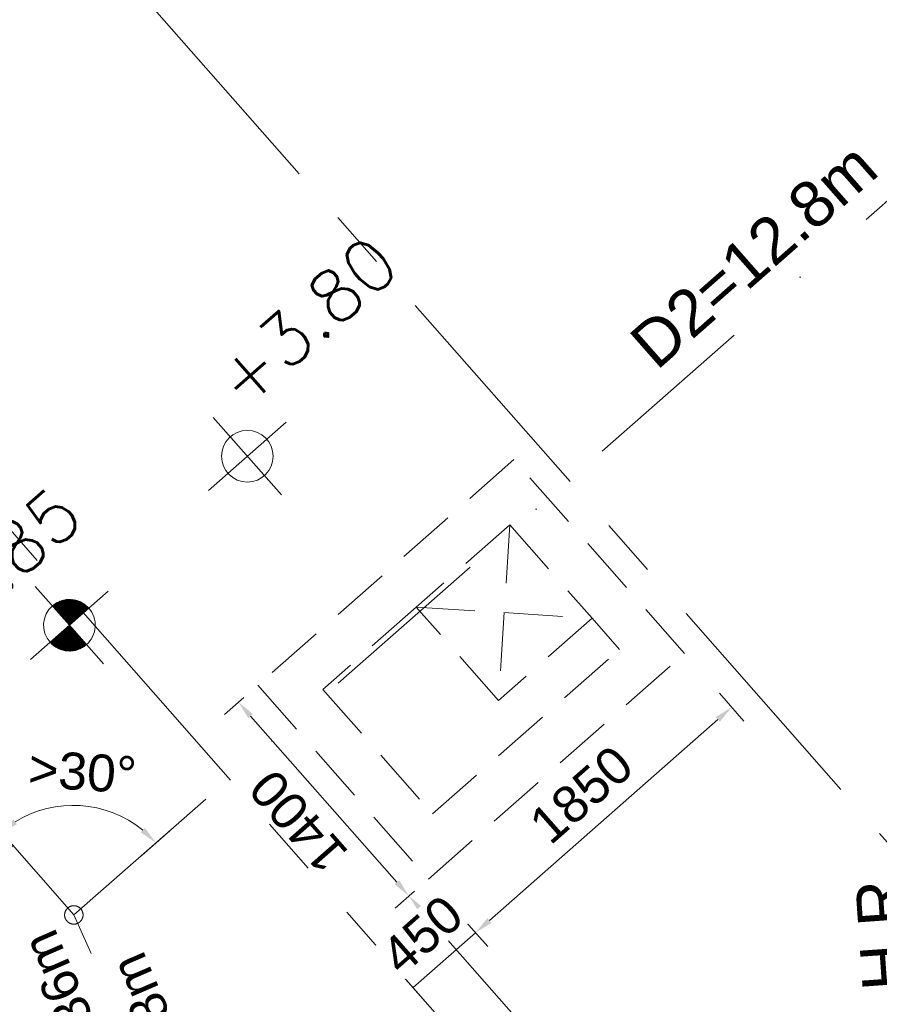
# Model space of a CAD drawing. Header units: millimetres. Extents: x 834119330 to 835277377, y 817781205 to 818243057.
# Tile 10 of 60: x 834348632 to 834353291, y 818015982 to 818021318. Entities that reach past the tile are written whole.
import ezdxf

# ---------------------------------------------------------------- set-up
doc = ezdxf.new("R2010")
doc.units = ezdxf.units.MM
doc.header["$LTSCALE"] = 100
for name, pattern in [('DASHDOT', [25.4, 12.7, -6.35, 0, -6.35]), ('DASHDOT2', [12.7, 6.35, -3.175, 0, -3.175]), ('Grid Line', [22.225, 12.7, -3.175, 3.175, -3.175]), ('Hidden', [9.525, 6.35, -3.175])]:
    doc.linetypes.add(name, pattern=pattern)
doc.layers.get('0').update_dxf_attribs({"lineweight": 0})
doc.layers.get('Defpoints').update_dxf_attribs({"lineweight": 0})
for name, color, linetype, lineweight in [('A-WALL', 7, 'Continuous', 13), ('ATR01', 7, 'Continuous', 0), ('DLN020__', 6, 'DASHDOT', 0), ('DLN0401_', 7, 'Continuous', 0), ('DLN040__', 3, 'Continuous', 0), ('DLN240__', 1, 'Continuous', 0), ('DLN580__', 4, 'Continuous', 0), ('DLN810__', 7, 'Continuous', 0), ('HATCH', 8, 'Continuous', 0), ('LEVEL', 7, 'Continuous', 0), ('MOE', 6, 'DASHDOT2', 0), ('Rev_D', 20, 'Continuous', 0), ('SITE BOUNDARY', 4, 'Continuous', 0)]:
    doc.layers.add(name, color=color, linetype=linetype, lineweight=lineweight)
doc.styles.add('romans', font='romans.shx')
doc.styles.get("Standard").update_dxf_attribs({"font": 'swiss.ttf'})
doc.styles.add('StyleSwis721 Lt BT1', font='swissl.ttf')
doc.dimstyles.new('INTDIM', dxfattribs={"dimtxt": 200, "dimasz": 125, "dimexe": 100, "dimexo": 150, "dimgap": 80, "dimtad": 1, "dimdec": 0, "dimzin": 11, "dimdsep": 46, "dimtxsty": 'StyleSwis721 Lt BT1', "dimblk1": '_Open3011', "dimblk2": '_Open3011', "dimsah": 1, "dimcen": -125, "dimclrd": 256, "dimclre": 256, "dimclrt": 2, "dimaunit": 1, "dimadec": 5, "dimazin": 0, "dimtfac": 1, "dimtdec": 0, "dimtofl": 0, "dimtmove": 2, "dimatfit": 3, "dimldrblk": '_Open3011', "dimfxl": 1, "dimtolj": 1, "dimtzin": 0, "dimlwd": -1, "dimlwe": -1, "dimarcsym": 0})

# ---------------------------------------------------------------- blocks, each defined once
blk = doc.blocks.new('X1')
at = {"color": 0}
for p, q in [((45955.9, 42700), (46155.8, 42700)), ((45956.1, 42693.8), (46155.8, 42693.8)), ((45956.6, 42687.5), (46155.8, 42687.5)), ((45957.2, 42681.2), (46155.8, 42681.2)), ((45958.1, 42675), (46155.8, 42675)), ((45959.1, 42668.8), (46155.8, 42668.8)), ((45960.4, 42662.5), (46155.8, 42662.5)), ((45961.8, 42656.2), (46155.8, 42656.2)), ((45963.5, 42650), (46155.8, 42650)), ((45965.4, 42643.8), (46155.8, 42643.8)), ((45967.6, 42637.5), (46155.8, 42637.5)), ((45969.9, 42631.2), (46155.8, 42631.2)), ((45972.5, 42625), (46155.8, 42625)), ((45975.4, 42618.8), (46155.8, 42618.8)), ((45978.5, 42612.5), (46155.8, 42612.5)), ((45981.9, 42606.2), (46155.8, 42606.2)), ((45985.6, 42600), (46155.8, 42600)), ((45989.6, 42593.8), (46155.8, 42593.8)), ((45994, 42587.5), (46155.8, 42587.5)), ((45998.7, 42581.2), (46155.8, 42581.2)), ((46003.8, 42575), (46155.8, 42575)), ((46009.4, 42568.8), (46155.8, 42568.8)), ((46015.5, 42562.5), (46155.8, 42562.5)), ((46022.1, 42556.2), (46155.8, 42556.2)), ((46029.4, 42550), (46155.8, 42550)), ((46037.5, 42543.8), (46155.8, 42543.8)), ((46046.5, 42537.5), (46155.8, 42537.5)), ((46056.7, 42531.2), (46155.8, 42531.2)), ((46068.6, 42525), (46155.8, 42525)), ((46082.9, 42518.8), (46155.8, 42518.8)), ((46101.5, 42512.5), (46155.8, 42512.5)), ((46133.4, 42506.2), (46155.8, 42506.2))]:
    blk.add_line(p, q, dxfattribs=at)
blk = doc.blocks.new('X')
at = {"color": 0}
for p, q in [((46155.8, 42900), (46200.2, 42900)), ((46155.8, 42893.8), (46221.9, 42893.8)), ((46155.8, 42887.5), (46237.6, 42887.5)), ((46155.8, 42881.2), (46250.3, 42881.2)), ((46155.8, 42875), (46261.2, 42875)), ((46155.8, 42868.8), (46270.6, 42868.8)), ((46155.8, 42862.5), (46279.1, 42862.5)), ((46155.8, 42856.2), (46286.7, 42856.2)), ((46155.8, 42850), (46293.6, 42850)), ((46155.8, 42843.8), (46299.8, 42843.8)), ((46155.8, 42837.5), (46305.6, 42837.5)), ((46155.8, 42831.2), (46310.9, 42831.2)), ((46155.8, 42825), (46315.8, 42825)), ((46155.8, 42818.8), (46320.3, 42818.8)), ((46155.8, 42812.5), (46324.5, 42812.5)), ((46155.8, 42806.2), (46328.3, 42806.2)), ((46155.8, 42800), (46331.8, 42800)), ((46155.8, 42793.8), (46335, 42793.8)), ((46155.8, 42787.5), (46338, 42787.5)), ((46155.8, 42781.2), (46340.7, 42781.2)), ((46155.8, 42775), (46343.2, 42775)), ((46155.8, 42768.8), (46345.4, 42768.8)), ((46155.8, 42762.5), (46347.4, 42762.5)), ((46155.8, 42756.2), (46349.1, 42756.2)), ((46155.8, 42750), (46350.7, 42750)), ((46155.8, 42743.8), (46352, 42743.8)), ((46155.8, 42737.5), (46353.2, 42737.5)), ((46155.8, 42731.2), (46354.1, 42731.2)), ((46155.8, 42725), (46354.8, 42725)), ((46155.8, 42718.8), (46355.3, 42718.8)), ((46155.8, 42712.5), (46355.7, 42712.5)), ((46155.8, 42706.2), (46355.8, 42706.2))]:
    blk.add_line(p, q, dxfattribs=at)
blk = doc.blocks.new('ELFIN')
at = {"layer": 'LEVEL'}
for p, q in [((0, 0.5), (0, 0)), ((0, 0), (-0.5, 0)), ((0, 0), (0, -0.5)), ((0.5, 0), (0, 0))]:
    blk.add_line(p, q, dxfattribs=at)
for start, end in [(90, 180), (0, 90), (180, 270), (270, 0)]:
    blk.add_arc((0, 0), 0.25, start, end, dxfattribs=at)
at = {"layer": 'LEVEL', "xscale": 0.00125, "yscale": 0.00125, "zscale": 0.00125}
for name in ['X', 'X1']:
    blk.add_blockref(name, (-57.6948, -53.3812), dxfattribs=at)
at = {"layer": 'LEVEL', "style": 'romans'}
blk.add_attdef('ELFIN', (0.2542, 0.3469), '', height=0.5, dxfattribs=at)
blk = doc.blocks.new('ELEX')
at = {"layer": 'LEVEL'}
for p, q in [((0, 0.5), (0, -0.5)), ((0.5, 0), (-0.5, 0))]:
    blk.add_line(p, q, dxfattribs=at)
blk.add_circle((0, 0), 0.25, dxfattribs=at)
at = {"layer": 'LEVEL', "style": 'romans'}
blk.add_attdef('ELEX', (0.2568, 0.3536), '', height=0.5, dxfattribs=at)
blk = doc.blocks.new('*D173')
at = {"layer": 'Defpoints', "color": 0, "linetype": 'ByBlock', "transparency": 16777216}
for p in [(834353696.5, 818020658.8, 0), (834345799.2, 818020017.9, 0), (834349113.3, 818017028.2), (834348921.4, 818016461.1, 0)]:
    blk.add_point(p, dxfattribs=at)
at = {"layer": 'DLN240__', "linetype": 'ByBlock', "transparency": 16777216}
for p, q in [((834348460.5, 818016986.2), (834348592.4, 818016835.9)), ((834349446.2, 818016922.4), (834349296, 818016790.3))]:
    blk.add_line(p, q, dxfattribs=at)
blk.add_arc((834348921.4, 818016461.1), 598.7, 50.8993, 121.6962, dxfattribs=at)
for points in [[(834348616.8, 818016957.1), (834348597, 818016983.9), (834348526.5, 818016911)], [(834349310.6, 818016937.7), (834349287.5, 818016913.7), (834349371.1, 818016856.4)]]:
    blk.add_solid(points, dxfattribs=at)
at = {"layer": 'DLN240__', "color": 2, "linetype": 'ByBlock', "transparency": 16777216, "insert": (834348971.9, 818017240.9), "char_height": 200, "attachment_point": 5, "rotation": 356.2978, "style": 'StyleSwis721 Lt BT1', "bg_fill": 3, "box_fill_scale": 1.1, "bg_fill_color": 256, "bg_fill_true_color": 13158600, "bg_fill_transparency": 0}
blk.add_mtext('\\A1;>30%%d', dxfattribs=at)
blk = doc.blocks.new('_Open301')
at = {"layer": 'Rev_D', "linetype": 'ByBlock'}
blk.add_line((0, 0), (-1, 0), dxfattribs=at)
blk = doc.blocks.new('_Open3011')
at = {"layer": 'ATR01', "linetype": 'ByBlock'}
blk.add_line((0, 0), (-1, 0), dxfattribs=at)
at = {"layer": 'ATR01', "linetype": 'ByBlock', "yscale": 1.119319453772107, "zscale": 0.008}
blk.add_blockref('_Open301', (0, 0), dxfattribs=at)
blk = doc.blocks.new('Grid Line')
at = {"layer": 'DLN020__', "linetype": 'Grid Line'}
for p, q in [((5410.4, -35085.3), (5410.4, 27471)), ((7860.9, -35085.3), (7860.9, 27471))]:
    blk.add_line(p, q, dxfattribs=at)
blk = doc.blocks.new('*D2094')
at = {"layer": 'Defpoints', "color": 0, "linetype": 'ByBlock', "transparency": 16777216}
for p in [(834349921.9, 818017711.3, 0), (834350846.9, 818016660.4, 0), (834350742.2, 818016568.3)]:
    blk.add_point(p, dxfattribs=at)
at = {"layer": 'DLN240__', "linetype": 'ByBlock', "transparency": 16777216}
for p, q in [((834349846.9, 818017645.3), (834349742.2, 818017553.2)), ((834349883.4, 818017544.2), (834350676.2, 818016643.4)), ((834350771.8, 818016594.3), (834350667.2, 818016502.2))]:
    blk.add_line(p, q, dxfattribs=at)
for points in [[(834349870.9, 818017533.2), (834349895.9, 818017555.2), (834349817.3, 818017619.3)], [(834350663.7, 818016632.4), (834350688.7, 818016654.4), (834350742.2, 818016568.3)]]:
    blk.add_solid(points, dxfattribs=at)
at = {"layer": 'DLN240__', "color": 2, "linetype": 'ByBlock', "transparency": 16777216, "insert": (834350142.6, 818016973), "char_height": 200, "attachment_point": 5, "rotation": 131.3502, "style": 'StyleSwis721 Lt BT1', "bg_fill": 3, "box_fill_scale": 1.1, "bg_fill_color": 256, "bg_fill_true_color": 13158600, "bg_fill_transparency": 0}
blk.add_mtext('\\A1;1400', dxfattribs=at)
blk = doc.blocks.new('*D2095')
at = {"layer": 'Defpoints', "color": 0, "linetype": 'ByBlock', "transparency": 16777216}
for p in [(834350846.9, 818016660.4, 0), (834353109.5, 818014089.4, 0), (834353004.9, 818013997.3)]:
    blk.add_point(p, dxfattribs=at)
at = {"layer": 'DLN240__', "linetype": 'ByBlock', "transparency": 16777216}
for p, q in [((834350771.8, 818016594.3), (834350667.2, 818016502.2)), ((834350808.3, 818016493.2), (834352938.8, 818014072.4)), ((834353034.5, 818014023.3), (834352929.8, 818013931.2))]:
    blk.add_line(p, q, dxfattribs=at)
for points in [[(834350795.8, 818016482.2), (834350820.8, 818016504.3), (834350742.2, 818016568.3)], [(834352926.3, 818014061.4), (834352951.3, 818014083.4), (834353004.9, 818013997.3)]]:
    blk.add_solid(points, dxfattribs=at)
at = {"layer": 'DLN240__', "color": 2, "linetype": 'ByBlock', "transparency": 16777216, "insert": (834351736.4, 818015162.1), "char_height": 200, "attachment_point": 5, "rotation": 131.3502, "style": 'StyleSwis721 Lt BT1', "bg_fill": 3, "box_fill_scale": 1.1, "bg_fill_color": 256, "bg_fill_true_color": 13158600, "bg_fill_transparency": 0}
blk.add_mtext('\\A1;3425', dxfattribs=at)
blk = doc.blocks.new('*D2096')
at = {"layer": 'Defpoints', "color": 0, "linetype": 'ByBlock', "transparency": 16777216}
for p in [(834352235.6, 818017882.6, 0), (834350846.9, 818016660.4, 0), (834351102.5, 818016369.9)]:
    blk.add_point(p, dxfattribs=at)
at = {"layer": 'DLN240__', "linetype": 'ByBlock', "transparency": 16777216}
for p, q in [((834352425.2, 818017667.2), (834352557.4, 818017517)), ((834352416.2, 818017526), (834351177.6, 818016435.9)), ((834351036.5, 818016444.9), (834351168.6, 818016294.8))]:
    blk.add_line(p, q, dxfattribs=at)
for points in [[(834352405.2, 818017538.5), (834352427.2, 818017513.5), (834352491.3, 818017592.1)], [(834351166.6, 818016448.4), (834351188.6, 818016423.4), (834351102.5, 818016369.9)]]:
    blk.add_solid(points, dxfattribs=at)
at = {"layer": 'DLN240__', "color": 2, "linetype": 'ByBlock', "transparency": 16777216, "insert": (834351676.2, 818017118.2), "char_height": 200, "attachment_point": 5, "rotation": 41.3502, "style": 'StyleSwis721 Lt BT1', "bg_fill": 3, "box_fill_scale": 1.1, "bg_fill_color": 256, "bg_fill_true_color": 13158600, "bg_fill_transparency": 0}
blk.add_mtext('\\A1;1850', dxfattribs=at)
blk = doc.blocks.new('*D2097')
at = {"layer": 'Defpoints', "color": 0, "linetype": 'ByBlock', "transparency": 16777216}
for p in [(834350846.9, 818016660.4, 0), (834350508.7, 818016362.8, 0)]:
    blk.add_point(p, dxfattribs=at)
at = {"layer": 'DLN240__', "linetype": 'ByBlock', "transparency": 16777216}
for p, q in [((834351036.5, 818016444.9), (834351168.6, 818016294.8)), ((834350764.4, 818016072.3), (834351102.5, 818016369.9)), ((834350698.3, 818016147.3), (834350830.5, 818015997.2))]:
    blk.add_line(p, q, dxfattribs=at)
at = {"layer": 'DLN240__', "color": 2, "linetype": 'ByBlock', "transparency": 16777216, "insert": (834350812.7, 818016358.3), "char_height": 200, "attachment_point": 5, "rotation": 41.3502, "style": 'StyleSwis721 Lt BT1', "bg_fill": 3, "box_fill_scale": 1.1, "bg_fill_color": 256, "bg_fill_true_color": 13158600, "bg_fill_transparency": 0}
blk.add_mtext('\\A1;450', dxfattribs=at)
at = {"layer": 'Defpoints', "color": 0, "linetype": 'ByBlock', "transparency": 16777216}
blk.add_point((834351102.5, 818016369.9), dxfattribs=at)

msp = doc.modelspace()

# ---------------------------------------------------------------- hatches: boundary and pattern name
at = {"layer": 'A-WALL', "linetype": 'ByBlock'}
h = msp.add_hatch(dxfattribs=at)
h.set_pattern_fill('EARTH', color=1, scale=70, angle=45)
h.set_pattern_definition([(86.3502, (834259067.97, 817913852.15), (-415.3025, 471.8944), [444.5, -444.5]), (86.3502, (834258901.62, 817913862.76), (-415.3025, 471.8944), [444.5, -444.5]), (86.3502, (834258735.27, 817913873.37), (-415.3025, 471.8944), [444.5, -444.5]), (176.3502, (834258683.36, 817913932.35), (-471.8944, -415.3025), [444.5, -444.5]), (176.3502, (834258693.97, 817914098.7), (-471.8944, -415.3025), [444.5, -444.5]), (176.3502, (834258704.6, 817914265.05), (-471.8944, -415.3025), [444.5, -444.5])])
edge = h.paths.add_edge_path()
edge.add_line((834340573.9, 818045816.1), (834336024.8, 818041812.5))
edge.add_arc((834369885.6, 818077441.2), 49152.4, 226.4573, 266.43381)
edge.add_line((834366828.2, 818028384), (834367803.6, 818014432.8))
edge.add_line((834367803.6, 818014432.8), (834358038.5, 818005838.6))
edge.add_line((834358038.5, 818005838.6), (834354765.1, 818002958.1))
edge.add_line((834354765.1, 818002958.1), (834360515.3, 817996424.3))
edge.add_line((834360515.3, 817996424.3), (834377661.1, 818011513.8))
edge.add_line((834377661.1, 818011513.8), (834376055.4, 818034955.1))
edge.add_arc((834369649.8, 818077415.9), 42941.2, 227.38201, 278.57894, ccw=False)

# ---------------------------------------------------------------- linework, layer by layer
at = {"layer": 'MOE', "color": 1, "ltscale": 1.5}
msp.add_line((834348925.6, 818016465.8, 0), (834345561.2, 818020288.2, 0), dxfattribs=at)
at = {"layer": 'MOE', "color": 1, "ltscale": 1.5, "extrusion": (0, -3.38813e-21, -1), "elevation": 0}
msp.add_lwpolyline([(-834354447.1, 818004076.8), (-834348925.6, 818016465.8), (-834358555.3, 818024918.6)], dxfattribs=at)
at = {"layer": 'MOE', "color": 2, "ltscale": 1.5}
msp.add_circle((834348925.1, 818016466.2, 0), 50, dxfattribs=at)

# ---------------------------------------------------------------- block references
at = {"layer": 'LEVEL', "xscale": 560.0000000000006, "yscale": 560.0000000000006, "zscale": 560.0000000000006, "rotation": 41.35019582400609}
msp.add_blockref('ELEX', (834349865.5, 818018952.3, 0), dxfattribs=at).add_auto_attribs({'ELEX': '+3.80'})
at = {"layer": 'LEVEL'}
ref = msp.add_blockref('ELFIN', (834348901.3, 818018036.4, 0), dxfattribs=dict(at, xscale=560.0000000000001, yscale=560.0000000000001, zscale=560.0000000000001, rotation=41.35019582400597))
ref.add_attrib('ELFIN', '+3.85', (834348128.8, 818017835.5, 0), dxfattribs={"height": 280, "rotation": 41.3502, "style": 'romans'})

# ---------------------------------------------------------------- texts
at = {"layer": 'DLN0401_'}
for s, rotation, p in [('D1=13.560 < 18m', 113.3895, (834350185.5, 818014228.3, 0)), ('TOTAL DIST.=D1+D2=27.23 < 36m', 113.5359, (834350597.9, 818012317.5, 0))]:
    msp.add_text(s, height=200, rotation=rotation, dxfattribs=at).set_placement(p)
at = {"layer": 'DLN580__'}
msp.add_text('H.R.', height=250, rotation=94.017, dxfattribs=at).set_placement((834353451.6, 818016066.6, 0.1))

# ---------------------------------------------------------------- next in the draw order: dimensions: what is measured, and where the dimension line sits
at = {"layer": 'DLN240__', "linetype": 'ByBlock'}
dim = msp.add_angular_dim_3p(base=(834349113.3, 818017028.2, 0), center=(834348921.4, 818016461.1, 0), p1=(834353696.5, 818020658.8, 0), p2=(834345799.2, 818020017.9, 0), text='>30%%d', dimstyle='INTDIM', override={"dimasz": 100, "dimexo": 100, "dimadec": 0, "dimtix": 1, "dimfxl": 100, "dimfxlon": 1, "dimtfill": 1, "dimarcsym": 2}, dxfattribs=at)
dim.commit()
dim.dimension.update_dxf_attribs({"geometry": '*D173', "text_midpoint": (834348971.9, 818017240.9, 0)})

# ---------------------------------------------------------------- next in the draw order: hatches: boundary and pattern name
at = {"layer": 'HATCH', "linetype": 'Continuous', "ltscale": 0.2}
h = msp.add_hatch(dxfattribs=at)
h.set_pattern_fill('DGN_ANSI31', color=8, scale=25, style=0, pattern_type=2)
h.set_pattern_definition([(210.400428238, (848684328.11, 1012279243.28), (40.166941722, -68.46172228), [])])
edge = h.paths.add_edge_path()
edge.add_line((834304369.9, 818035393.6), (834304072.5, 818035435.5))
edge.add_line((834304072.5, 818035435.5), (834304030.7, 818034793.1))
edge.add_line((834304030.7, 818034793.1), (834293138.2, 818027176))
edge.add_line((834293138.2, 818027176), (834292658.4, 818027311.6))
edge.add_line((834292658.4, 818027311.6), (834292163.3, 818025227.6))
edge.add_line((834292163.3, 818025227.6), (834293757.1, 818024607))
edge.add_line((834293757.1, 818024607), (834294865.4, 818023967.6))
edge.add_line((834294865.4, 818023967.6), (834296156.9, 818022940))
edge.add_line((834296156.9, 818022940), (834297099.8, 818021932.8))
edge.add_line((834297099.8, 818021932.8), (834302306.7, 818016010.1))
edge.add_line((834302306.7, 818016010.1), (834273579.6, 817990755.2))
edge.add_line((834273579.6, 817990755.2), (834331000.9, 817925420.6))
edge.add_line((834331000.9, 817925420.6), (834375196.2, 817964315.9))
edge.add_line((834375196.2, 817964315.9), (834374066.3, 817980996.7))
edge.add_line((834374066.3, 817980996.7), (834339463.3, 818020376.1))
edge.add_arc((834328000.5, 818007970.7), 16890.5, 47.26121, 51.69748)
edge.add_arc((834333427.8, 818015250.8), 7817.6, 49.84168, 69.2308)
edge.add_arc((834333018.9, 818015427.3), 7810.3, 65.9651, 78.45877)
edge.add_arc((834332634.6, 818013897.1), 9386.7, 78.02895, 87.71232)
edge.add_arc((834332591.4, 818014607.8), 8678.6, 87.24053, 99.73592)
edge.add_line((834331123.8, 818023161.4), (834329930.9, 818024516.8))
edge.add_line((834329930.9, 818024516.8), (834326628.6, 818028269.1))
edge.add_line((834326628.6, 818028269.1), (834325599.3, 818029438.7))
edge.add_line((834325599.3, 818029438.7), (834316188.4, 818021156.4))
edge.add_line((834316188.4, 818021156.4), (834313686.5, 818024016.5))
edge.add_line((834313686.5, 818024016.5), (834313235.7, 818023646.4))
edge.add_line((834313235.7, 818023646.4), (834312968.7, 818023950.2))
edge.add_line((834312968.7, 818023950.2), (834311053.4, 818022266.5))
edge.add_line((834311053.4, 818022266.5), (834308435.8, 818025244))
edge.add_line((834308435.8, 818025244), (834306762.3, 818027183.3))
edge.add_arc((834311650.7, 818031401.6), 6456.8, 206.93823, 220.79234, ccw=False)
edge.add_arc((834329611.1, 818040528.5), 26603.2, 202.06495, 206.93823, ccw=False)
edge.add_arc((834312203.4, 818033472.4), 7819.8, 183.39777, 202.06495, ccw=False)
edge.add_arc((834329308.3, 818034488), 24954.8, 177.92009, 183.39777, ccw=False)

# ---------------------------------------------------------------- next in the draw order: linework, layer by layer
at = {"layer": 'DLN810__', "color": 6, "linetype": 'Hidden', "ltscale": 0.5}
for p, q in [((834351288.2, 818018580.7, 0), (834350781.5, 818018134.8, 0)), ((834351288.2, 818018580.7, 0), (834351227.4, 818017628.1, 0)), ((834351288.2, 818018580.7, 0), (834351734.1, 818018074, 0)), ((834350781.5, 818018134.8, 0), (834350274.8, 818017688.8, 0)), ((834350781.5, 818018134.8, 0), (834351734.1, 818018074, 0)), ((834351227.4, 818017628.1, 0), (834350781.5, 818018134.8, 0)), ((834351734.1, 818018074, 0), (834351227.4, 818017628.1, 0)), ((834351882.8, 818017905.1, 0), (834351734.1, 818018074, 0)), ((834350869.4, 818017013.2, 0), (834351882.8, 818017905.1, 0)), ((834350274.8, 818017688.8, 0), (834350869.4, 818017013.2, 0))]:
    msp.add_line(p, q, dxfattribs=at)
at = {"layer": 'DLN810__', "color": 6, "linetype": 'Hidden', "ltscale": 0.5, "elevation": 0}
msp.add_lwpolyline([(834350846.9, 818016660.4), (834352235.6, 818017882.6), (834351310.7, 818018933.6), (834349921.9, 818017711.3)], close=True, dxfattribs=at)

# ---------------------------------------------------------------- next in the draw order: block references
at = {"layer": 'SITE BOUNDARY', "color": 1, "rotation": 41.35019583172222}
msp.add_blockref('Grid Line', (834334280.8, 818026612.6, 0), dxfattribs=at)

# ---------------------------------------------------------------- next in the draw order: texts
at = {"layer": 'DLN040__', "color": 0, "insert": (834351919.1, 818019600.5, 0), "char_height": 250, "width": 7856.46, "attachment_point": 1, "rotation": 41.3502, "line_spacing_factor": 2.20667}
msp.add_mtext('\\fSwis721 BT|b0|i0|c0|p0;\\C0;D2=12.8m', dxfattribs=at)

# ---------------------------------------------------------------- next in the draw order: dimensions: what is measured, and where the dimension line sits
at = {"layer": 'DLN240__', "linetype": 'ByBlock'}
dim = msp.add_linear_dim(base=(834350742.2, 818016568.3, 0), p1=(834349921.9, 818017711.3, 0), p2=(834350846.9, 818016660.4, 0), angle=131.3502, dimstyle='INTDIM', override={"dimasz": 100, "dimexo": 100, "dimfxl": 100, "dimfxlon": 1, "dimtfill": 1, "dimarcsym": 2}, dxfattribs=at)
dim.commit()
dim.dimension.update_dxf_attribs({"geometry": '*D2094', "text_midpoint": (834350142.6, 818016973, 0)})

# ---------------------------------------------------------------- next in the draw order: dimensions: what is measured, and where the dimension line sits
dim = msp.add_linear_dim(base=(834353004.9, 818013997.3, 0), p1=(834350846.9, 818016660.4, 0), p2=(834353109.5, 818014089.4, 0), angle=131.3502, dimstyle='INTDIM', override={"dimasz": 100, "dimexo": 100, "dimfxl": 100, "dimfxlon": 1, "dimtfill": 1, "dimarcsym": 2}, dxfattribs=at)
dim.commit()
dim.dimension.update_dxf_attribs({"geometry": '*D2095', "text_midpoint": (834351736.4, 818015162.1, 0)})

# ---------------------------------------------------------------- next in the draw order: dimensions: what is measured, and where the dimension line sits
dim = msp.add_linear_dim(base=(834351102.5, 818016369.9, 0), p1=(834352235.6, 818017882.6, 0), p2=(834350846.9, 818016660.4, 0), angle=41.3502, dimstyle='INTDIM', override={"dimasz": 100, "dimexo": 100, "dimfxl": 100, "dimfxlon": 1, "dimtfill": 1, "dimarcsym": 2}, dxfattribs=at)
dim.commit()
dim.dimension.update_dxf_attribs({"geometry": '*D2096', "text_midpoint": (834351676.2, 818017118.2, 0)})

# ---------------------------------------------------------------- next in the draw order: dimensions: what is measured, and where the dimension line sits
dim = msp.add_linear_dim(base=(834351102.5, 818016369.9, 0), p1=(834350508.7, 818016362.8, 0), p2=(834350846.9, 818016660.4, 0), angle=221.3502, dimstyle='INTDIM', override={"dimasz": 100, "dimexo": 100, "dimtix": 1, "dimtofl": 1, "dimfxl": 100, "dimfxlon": 1, "dimtfill": 1, "dimarcsym": 2}, dxfattribs=at)
dim.commit()
dim.dimension.update_dxf_attribs({"geometry": '*D2097', "text_midpoint": (834350812.7, 818016358.3, 0)})

doc.saveas('drawing.dxf')
